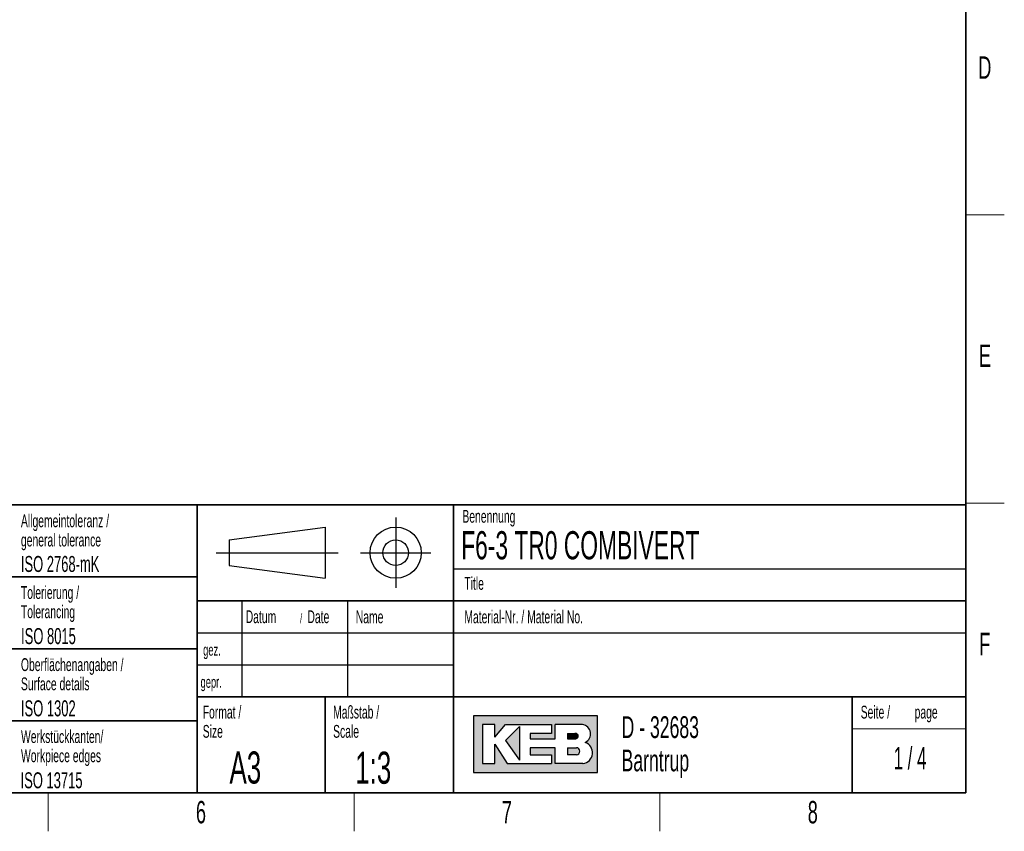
# Model space of a CAD drawing. Header units: millimetres. Extents: x 5 to 418, y 2 to 292.
# Tile 43 of 48: x 260 to 414, y 6 to 133. Entities that reach past the tile are written whole.
import ezdxf

# ---------------------------------------------------------------- set-up
doc = ezdxf.new("R2010")
doc.units = ezdxf.units.MM
doc.layers.add('SLD-0', color=7, linetype='Continuous')
doc.styles.add('SLDTEXTSTYLE0', font='TXT', dxfattribs={"width": 0.605})
doc.styles.add('SLDTEXTSTYLE1', font='TXT', dxfattribs={"width": 0.563})

msp = doc.modelspace()

# ---------------------------------------------------------------- hatches: boundary and pattern name
at = {"linetype": 'Continuous'}
h = msp.add_hatch(color=7, dxfattribs=at)
h.paths.add_polyline_path([(331.1423676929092, 15.18257760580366), (350.5207896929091, 15.18257760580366), (350.5207896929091, 24.04128480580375), (331.1423676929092, 24.04128480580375)], flags=0)
edge = h.paths.add_edge_path(flags=0)
edge.add_arc((347.9991875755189, 18.26988521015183), 1.720915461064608, -81.72003226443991, 70.17096003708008, ccw=False)
edge.add_line((348.2470169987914, 16.56690822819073), (348.2293995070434, 16.56675060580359))
edge.add_line((348.2293995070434, 16.56675060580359), (343.8767592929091, 16.56675060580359))
edge.add_line((343.8767592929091, 16.56675060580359), (343.8767592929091, 19.05826200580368))
edge.add_line((343.8767592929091, 19.05826200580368), (340.0010748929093, 19.05826200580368))
edge.add_line((340.0010748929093, 19.05826200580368), (340.0010748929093, 17.95092360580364))
edge.add_line((340.0010748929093, 17.95092360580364), (343.3230900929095, 17.95092360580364))
edge.add_line((343.3230900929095, 17.95092360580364), (343.3230900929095, 16.56675060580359))
edge.add_line((343.3230900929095, 16.56675060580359), (336.4022250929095, 16.56675060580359))
edge.add_line((336.4022250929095, 16.56675060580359), (334.4643828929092, 19.61193120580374))
edge.add_line((334.4643828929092, 19.61193120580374), (334.4643828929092, 16.56675060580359))
edge.add_line((334.4643828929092, 16.56675060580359), (332.5265406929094, 16.56675060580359))
edge.add_line((332.5265406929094, 16.56675060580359), (332.5265406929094, 22.65711180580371))
edge.add_line((332.5265406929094, 22.65711180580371), (334.4643828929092, 22.65711180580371))
edge.add_line((334.4643828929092, 22.65711180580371), (334.4643828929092, 20.71926960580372))
edge.add_line((334.4643828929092, 20.71926960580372), (336.1253904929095, 22.65711180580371))
edge.add_line((336.1253904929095, 22.65711180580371), (343.3230900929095, 22.65711180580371))
edge.add_line((343.3230900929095, 22.65711180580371), (343.3230900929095, 21.27293880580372))
edge.add_line((343.3230900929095, 21.27293880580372), (340.0010748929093, 21.27293880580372))
edge.add_line((340.0010748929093, 21.27293880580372), (340.0010748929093, 20.44243500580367))
edge.add_line((340.0010748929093, 20.44243500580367), (343.8767592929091, 20.44243500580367))
edge.add_line((343.8767592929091, 20.44243500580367), (343.8767592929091, 22.65711180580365))
edge.add_line((343.8767592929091, 22.65711180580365), (348.1497422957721, 22.65711180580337))
edge.add_line((348.1497422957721, 22.65711180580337), (348.151741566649, 22.65711180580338))
edge.add_line((348.151741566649, 22.65711180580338), (348.1521661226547, 22.65713246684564))
edge.add_arc((347.9523797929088, 21.20834406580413), 1.462498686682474, -64.4589412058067, 82.1484933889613, ccw=False)
msp.add_hatch(color=7, dxfattribs=at).paths.add_polyline_path([(338.3400672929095, 17.12041980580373), (338.3400672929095, 22.38027720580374), (336.1253904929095, 20.16560040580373)], flags=0)
h = msp.add_hatch(color=7, dxfattribs=at)
edge = h.paths.add_edge_path(flags=0)
edge.add_line((345.8146014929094, 20.44243500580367), (346.974194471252, 20.44243500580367))
edge.add_arc((347.0534490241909, 20.85768690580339), 0.4227474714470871, 259.1945394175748, 460.8054605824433)
edge.add_line((346.9741944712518, 21.27293880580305), (345.8146014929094, 21.27293880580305))
edge.add_line((345.8146014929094, 21.27293880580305), (345.8146014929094, 20.44243500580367))
h = msp.add_hatch(color=7, dxfattribs=at)
edge = h.paths.add_edge_path(flags=0)
edge.add_line((345.8146014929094, 17.95092360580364), (347.1991847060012, 17.95092360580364))
edge.add_arc((347.1991847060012, 18.50459280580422), 0.5536692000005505, 270.0000000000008, 450.0000000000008)
edge.add_line((347.1991847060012, 19.05826200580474), (347.1703327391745, 19.05826200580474))
edge.add_line((347.1703327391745, 19.05826200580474), (345.8146014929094, 19.05826200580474))
edge.add_line((345.8146014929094, 19.05826200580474), (345.8146014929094, 17.95092360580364))

# ---------------------------------------------------------------- linework, layer by layer
at = {"layer": 'SLD-0', "lineweight": 35}
for p, q in [((408, 12), (408, 282.5)), ((135, 57), (408, 57)), ((288, 57), (288, 12)), ((328, 57.0000000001), (328, 12)), ((408, 57), (408, 12)), ((259, 45.75), (288, 45.75)), ((408, 42), (288, 42)), ((259, 34.5), (288, 34.5)), ((288, 27), (408, 27)), ((308, 27), (308, 12)), ((390.2572074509, 27), (390.2572074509, 12)), ((259, 23.25), (288, 23.25)), ((26, 12), (408, 12)), ((135, 12), (408, 12))]:
    msp.add_line(p, q, dxfattribs=at)
at = {"layer": 'SLD-0', "lineweight": 18}
for p, q in [((408, 102.25), (414, 102.25)), ((408, 57.25), (414, 57.25)), ((390.2572074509, 22), (408, 22)), ((264.75, 6), (264.75, 12)), ((312.5, 6), (312.5, 12)), ((360.25, 6), (360.25, 12))]:
    msp.add_line(p, q, dxfattribs=at)
at = {"layer": 'SLD-0'}
for p, q in [((319, 55), (319, 44)), ((293, 51.5), (308, 53.5)), ((308, 53.5), (308, 45.5)), ((293, 51.5), (293, 47.5)), ((291, 49.5), (310, 49.5)), ((313.5, 49.5), (324.5, 49.5)), ((293, 47.5), (308, 45.5)), ((328, 47.0000000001), (408, 47.0000000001)), ((295, 42), (295, 27)), ((311.5, 42), (311.5, 27)), ((288, 37), (408, 37)), ((288, 32), (328, 32)), ((348.1497422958, 22.6571118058), (348.1517415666, 22.6571118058)), ((348.1517415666, 22.6571118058), (348.1521661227, 22.6571324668)), ((348.229399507, 16.5667506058), (348.2470169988, 16.5669082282))]:
    msp.add_line(p, q, dxfattribs=at)
at = {"layer": 'SLD-0', "linetype": 'Continuous'}
for p, q in [((350.5207896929, 24.0412848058), (331.1423676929, 24.0412848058)), ((331.1423676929, 24.0412848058), (331.1423676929, 15.1825776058)), ((350.5207896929, 15.1825776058), (350.5207896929, 24.0412848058)), ((334.4643828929, 22.6571118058), (332.5265406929, 22.6571118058)), ((332.5265406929, 22.6571118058), (332.5265406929, 16.5667506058)), ((334.4643828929, 20.7192696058), (336.1253904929, 22.6571118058)), ((334.4643828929, 20.7192696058), (334.4643828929, 22.6571118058)), ((336.1253904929, 22.6571118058), (343.3230900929, 22.6571118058)), ((338.3400672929, 22.3802772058), (336.1253904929, 20.1656004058)), ((338.3400672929, 22.3802772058), (338.3400672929, 17.1204198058)), ((343.3230900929, 22.6571118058), (343.3230900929, 21.2729388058)), ((348.1497422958, 22.6571118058), (343.8767592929, 22.6571118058)), ((343.8767592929, 20.4424350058), (343.8767592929, 22.6571118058)), ((348.1497422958, 22.6571118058), (348.1517415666, 22.6571118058)), ((348.1517415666, 22.6571118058), (348.1521661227, 22.6571324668)), ((336.1253904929, 20.1656004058), (338.3400672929, 17.1204198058)), ((340.0010748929, 21.2729388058), (340.0010748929, 20.4424350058)), ((343.3230900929, 21.2729388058), (340.0010748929, 21.2729388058)), ((340.0010748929, 20.4424350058), (343.8767592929, 20.4424350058)), ((345.8146014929, 21.2729388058), (346.9741944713, 21.2729388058)), ((345.8146014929, 21.2729388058), (345.8146014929, 20.4424350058)), ((345.8146014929, 20.4424350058), (346.9741944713, 20.4424350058)), ((334.4643828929, 16.5667506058), (334.4643828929, 19.6119312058)), ((334.4643828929, 19.6119312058), (336.4022250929, 16.5667506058)), ((340.0010748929, 19.0582620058), (340.0010748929, 17.9509236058)), ((343.8767592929, 19.0582620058), (340.0010748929, 19.0582620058)), ((343.8767592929, 16.5667506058), (343.8767592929, 19.0582620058)), ((345.8146014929, 19.0582620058), (347.199184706, 19.0582620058)), ((345.8146014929, 19.0582620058), (345.8146014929, 17.9509236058)), ((347.1703327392, 19.0582620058), (347.199184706, 19.0582620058)), ((340.0010748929, 17.9509236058), (343.3230900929, 17.9509236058)), ((343.3230900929, 17.9509236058), (343.3230900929, 16.5667506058)), ((347.199184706, 17.9509236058), (345.8146014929, 17.9509236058)), ((332.5265406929, 16.5667506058), (334.4643828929, 16.5667506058)), ((336.4022250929, 16.5667506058), (343.3230900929, 16.5667506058)), ((348.229399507, 16.5667506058), (343.8767592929, 16.5667506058)), ((348.229399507, 16.5667506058), (348.2470169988, 16.5669082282)), ((331.1423676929, 15.1825776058), (350.5207896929, 15.1825776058))]:
    msp.add_line(p, q, dxfattribs=at)
at = {"layer": 'SLD-0'}
for radius in [3.999999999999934, 1.999999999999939]:
    msp.add_circle((319, 49.5), radius, dxfattribs=at)
at = {"layer": 'SLD-0', "linetype": 'Continuous'}
for centre, radius, start, end in [((347.9523797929, 21.2083440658), 1.462498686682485, 295.5410587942, 82.1484933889), ((347.0534490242, 20.8576869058), 0.4227474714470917, 259.1945394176, 100.8054605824), ((347.199184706, 18.5045928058), 0.5536692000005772, 270, 90), ((347.9991875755, 18.2698852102), 1.720915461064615, 278.2799677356, 70.1709600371)]:
    msp.add_arc(centre, radius, start, end, dxfattribs=at)

# ---------------------------------------------------------------- texts
at = {"layer": 'SLD-0'}
for s, insert, char_height, attachment_point, style in [('D', (410.9596929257, 127.0010772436), 3.5, 2, 'SLDTEXTSTYLE0'), ('E', (410.9815679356, 82.0010772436), 3.5, 2, 'SLDTEXTSTYLE0'), ('Allgemeintoleranz /', (260.5043854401, 55.4784419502), 2, 1, 'SLDTEXTSTYLE0'), ('Benennung', (329.4092408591, 56.1865848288), 2, 1, 'SLDTEXTSTYLE0'), ('general tolerance', (260.5043854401, 52.4784419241), 2, 1, 'SLDTEXTSTYLE0'), ('F6-3 TR0 COMBIVERT', (329.222041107, 52.8643539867), 4.4, 1, 'SLDTEXTSTYLE0'), ('ISO 2768-mK', (260.4940938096, 48.9932287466), 2.5, 1, 'SLDTEXTSTYLE0'), ('Title', (329.7169273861, 45.7051426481), 2, 1, 'SLDTEXTSTYLE0'), ('Tolerierung /', (260.5022836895, 44.2785453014), 2, 1, 'SLDTEXTSTYLE0'), ('Tolerancing', (260.5022836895, 41.2785452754), 2, 1, 'SLDTEXTSTYLE0'), ('Datum', (295.5861619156, 40.5042457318), 2, 1, 'SLDTEXTSTYLE0'), ('/', (304.0691478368, 40.0041563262), 1.5, 1, 'SLDTEXTSTYLE0'), ('Date', (305.2253980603, 40.5042457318), 2, 1, 'SLDTEXTSTYLE0'), ('Name', (312.770034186, 40.4793879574), 2, 1, 'SLDTEXTSTYLE0'), ('Material-Nr. / Material No.', (329.7169273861, 40.4793879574), 2, 1, 'SLDTEXTSTYLE0'), ('ISO 8015', (260.5277662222, 37.732972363), 2.5, 1, 'SLDTEXTSTYLE0'), ('F', (410.9536166, 37.0010772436), 3.5, 2, 'SLDTEXTSTYLE0'), ('gez.', (288.9470592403, 35.2328921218), 1.8, 1, 'SLDTEXTSTYLE0'), ('Oberflächenangaben /', (260.5027641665, 33.0232290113), 2, 1, 'SLDTEXTSTYLE0'), ('Surface details', (260.5027641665, 30.0232289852), 2, 1, 'SLDTEXTSTYLE0'), ('gepr.', (288.5445949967, 30.2118970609), 1.8, 1, 'SLDTEXTSTYLE0'), ('ISO 1302', (260.5038336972, 26.4529504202), 2.5, 1, 'SLDTEXTSTYLE0'), ('Format /', (288.8790098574, 25.606905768), 2, 1, 'SLDTEXTSTYLE0'), ('Maßstab /', (309.2314641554, 25.6069055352), 2, 1, 'SLDTEXTSTYLE0'), ('Seite /', (391.5827404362, 25.611128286), 2, 1, 'SLDTEXTSTYLE0'), ('page', (399.9962824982, 25.6114133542), 2, 1, 'SLDTEXTSTYLE0'), ('D - 32683', (354.2591907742, 23.9656567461), 3.4, 1, 'SLDTEXTSTYLE0'), ('Werkstückkanten/', (260.5090753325, 21.7906368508), 2, 1, 'SLDTEXTSTYLE0'), ('Size', (288.8790098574, 22.6069057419), 2, 1, 'SLDTEXTSTYLE0'), ('Scale', (309.2314641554, 22.6069055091), 2, 1, 'SLDTEXTSTYLE0'), ('Workpiece edges', (260.5090753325, 18.7906368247), 2, 1, 'SLDTEXTSTYLE0'), ('A3', (293.0566699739, 18.4626222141), 5, 1, 'SLDTEXTSTYLE0'), ('1:3', (312.6833009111, 18.426931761), 5, 1, 'SLDTEXTSTYLE0'), ('Barntrup', (354.2591907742, 18.765656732), 3.4, 1, 'SLDTEXTSTYLE0'), ('1 / 4', (399.2839074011, 19.1523676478), 3.5, 2, 'SLDTEXTSTYLE1'), ('ISO 13715', (260.4472726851, 15.2160422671), 2.5, 1, 'SLDTEXTSTYLE0'), ('6', (288.6027123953, 10.7429955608), 3.5, 2, 'SLDTEXTSTYLE0'), ('8', (384.1027123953, 10.7429955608), 3.5, 2, 'SLDTEXTSTYLE0'), ('7', (336.3527123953, 10.7429955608), 3.5, 2, 'SLDTEXTSTYLE0')]:
    msp.add_mtext(s, dxfattribs=dict(at, insert=insert, char_height=char_height, attachment_point=attachment_point, style=style))

doc.saveas('drawing.dxf')
